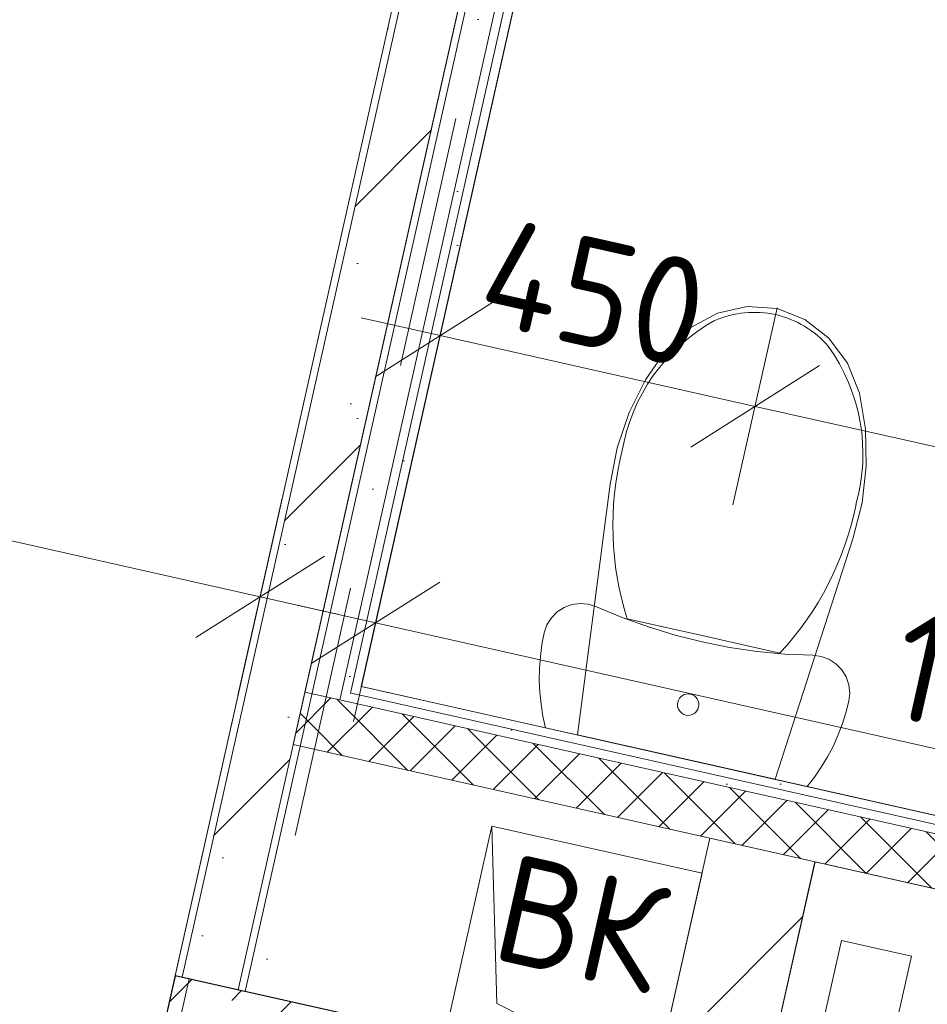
# Model space of a CAD drawing. Header units: millimetres. Extents: x -7145539 to -6664766, y 5874041 to 6141700.
# Tile 107 of 177: x -6936798 to -6935533, y 5897966 to 5899337. Entities that reach past the tile are written whole.
import ezdxf
from ezdxf.enums import TextEntityAlignment as Align

# ---------------------------------------------------------------- set-up
doc = ezdxf.new("R2010")
doc.units = ezdxf.units.MM
doc.header["$MEASUREMENT"] = 0
doc.linetypes.add('Штрихпунктирная', pattern=[670.277762, 352.777767, -176.388884, 0, -141.111112])
for name, color, linetype in [('S - квартира_помещение.АР', 7, 'Continuous'), ('АР-Мебель_Сантехника.АР', 7, 'Continuous'), ('АР-Стены_внутренние_пилоны.АР', 7, 'Continuous'), ('АР-Стены_Перегородки_100_.АР', 7, 'Continuous'), ('АР-Стены_Перегородки_шахты_.АР', 7, 'Continuous'), ('АР-Чертеж-Оси_Осевые размеры.АР', 7, 'Continuous'), ('АР-Чертеж-Размеры.АР', 7, 'Continuous'), ('ИОС-Шахты и отверстия.АР', 7, 'Continuous')]:
    doc.layers.add(name, color=color, linetype=linetype)
for name, color, linetype, lineweight in [('S - квартира_помещение.АР_Ном._пера__101', 252, 'Continuous', 0), ('АР-Мебель_Сантехника.АР_Ном._пера__101', 252, 'Continuous', 0), ('АР-Стены_внутренние_пилоны.АР_Ном._пера__1', 7, 'Continuous', 15), ('АР-Стены_Перегородки_100_.АР_Ном._пера__1', 7, 'Continuous', 15), ('АР-Стены_Перегородки_шахты_.АР_Ном._пера__1', 7, 'Continuous', 15), ('АР-Чертеж-Оси_Осевые размеры.АР_Ном._пера__120', 7, 'Continuous', 0), ('АР-Чертеж-Размеры.АР_Ном._пера__1', 7, 'Continuous', 0), ('ИОС-Шахты и отверстия.АР_Ном._пера__1', 7, 'Continuous', 0), ('Паспорта Зон Archicad_Ном._пера__1', 7, 'Continuous', 0)]:
    doc.layers.add(name, color=color, linetype=linetype, lineweight=lineweight)
doc.styles.add('РЎР“Р•РќР•Р\xa0Р\x98Р\xa0_РЎРўР\x98Р›Р¬_1', font='txt')
doc.styles.add('РЎР“Р•РќР•Р\xa0Р\x98Р\xa0_РЎРўР\x98Р›Р¬_2', font='GOTHIC.TTF')
doc.styles.add('РЎР“Р•РќР•Р\xa0Р\x98Р\xa0_РЎРўР\x98Р›Р¬_6', font='GOST_Common.ttf')
doc.styles.add('РЎР“Р•РќР•Р\xa0Р\x98Р\xa0_РЎРўР\x98Р›Р¬_7', font='txt')
doc.dimstyles.new('СГЕНЕРИР_СТИЛЬ__1', dxfattribs={"dimtxt": 150, "dimasz": 142.5, "dimexe": 0.18, "dimexo": 0.0625, "dimgap": 0, "dimtad": 1, "dimdec": 0, "dimzin": 0, "dimdsep": 46, "dimtxsty": 'РЎР“Р•РќР•Р\xa0Р\x98Р\xa0_РЎРўР\x98Р›Р¬_6', "dimblk": 'ARROWHEAD_6', "dimblk1": 'ARROWHEAD_6', "dimblk2": 'ARROWHEAD_6', "dimcen": 0.09, "dimse1": 1, "dimse2": 1, "dimclrd": 7, "dimclre": 7, "dimclrt": 7, "dimazin": 0, "dimtfac": 1, "dimtdec": 4, "dimtmove": 0, "dimatfit": 3, "dimfxl": 1, "dimtolj": 1, "dimtzin": 0, "dimarcsym": 0})
doc.dimstyles.new('СГЕНЕРИР_СТИЛЬ__2', dxfattribs={"dimtxt": 150, "dimasz": 142.5, "dimexe": 0.18, "dimexo": 0.0625, "dimgap": 0, "dimtad": 1, "dimdec": 0, "dimzin": 0, "dimdsep": 46, "dimtxsty": 'РЎР“Р•РќР•Р\xa0Р\x98Р\xa0_РЎРўР\x98Р›Р¬_6', "dimblk": 'ARROWHEAD_6', "dimblk1": 'ARROWHEAD_6', "dimblk2": 'ARROWHEAD_6', "dimcen": 0.09, "dimse1": 1, "dimse2": 1, "dimclrd": 7, "dimclre": 7, "dimclrt": 7, "dimazin": 0, "dimtfac": 1, "dimtdec": 4, "dimtmove": 2, "dimatfit": 3, "dimfxl": 1, "dimtolj": 1, "dimtzin": 0, "dimarcsym": 0})
pattern_1 = [(45, (-6321637.81, 6319297.94), (-111.369318, 111.369318), [0, -105, 0, -157.5]), (110, (-6321287.81, 6319297.94), (148.001588, 53.868173), [0, -77, 0, -133])]
pattern_2 = [(0, (-6321637.814, 6318947.94), (0, 75), [0, -75])]
pattern_3 = [(45, (-6321637.814, 6318947.94), (-35.355339, 35.355339), []), (135, (-6321637.814, 6318947.94), (35.355339, 35.355339), [])]
pattern_4 = [(45, (-6321637.81, 6318947.94), (-84.852814, 84.852814), []), (45, (-6321680.24, 6318990.37), (-84.852814, 84.852814), [90, -30, 0, -30])]

# ---------------------------------------------------------------- blocks, each defined once
blk = doc.blocks.new('Жилая комната №2_2_33_1', base_point=(-6938241.6, 5901599.4))
at = {"layer": 'S - квартира_помещение.АР_Ном._пера__101', "color": 252, "linetype": 'Continuous', "lineweight": 0, "flags": 128}
blk.add_lwpolyline([(-6935650.1, 5902152.8), (-6938869.8, 5902875.9), (-6939972, 5897968.6), (-6936752.3, 5897245.4)], close=True, dxfattribs=at)
at = {"layer": 'Паспорта Зон Archicad_Ном._пера__1', "color": 7, "lineweight": 0, "style": 'РЎР“Р•РќР•Р\xa0Р\x98Р\xa0_РЎРўР\x98Р›Р¬_1'}
blk.add_attdef('ROOM_NUMBER', text='', height=250, rotation=347.3411, dxfattribs=at).set_placement((-6937670.1, 5900870.7), align=Align.MIDDLE_CENTER)
blk = doc.blocks.new('С_у_4_44_1', base_point=(-6937377.3, 5897592.1))
at = {"layer": 'S - квартира_помещение.АР_Ном._пера__101', "color": 252, "linetype": 'Continuous', "lineweight": 0, "flags": 128}
blk.add_lwpolyline([(-6934482.7, 5897996), (-6933956.6, 5900338.2), (-6935795.8, 5900751.3), (-6936321.9, 5898409.1), (-6935706.9, 5898271), (-6935706.9, 5898271)], close=True, dxfattribs=at)
at = {"layer": 'Паспорта Зон Archicad_Ном._пера__1', "color": 7, "lineweight": 0, "style": 'РЎР“Р•РќР•Р\xa0Р\x98Р\xa0_РЎРўР\x98Р›Р¬_1'}
blk.add_attdef('ROOM_NUMBER', text='', height=250, rotation=347.3411, dxfattribs=at).set_placement((-6935311.1, 5900247.5), align=Align.MIDDLE_CENTER)
blk = doc.blocks.new('Унитаз 23[154]_1', base_point=(-6935883, 5898310.6))
at = {"layer": 'АР-Мебель_Сантехника.АР_Ном._пера__101', "color": 252, "linetype": 'Continuous', "lineweight": 0}
for p, q in [((-6935845.1, 5898479.4), (-6935951.4, 5898503.3)), ((-6935738.8, 5898455.5), (-6935845.1, 5898479.4))]:
    blk.add_line(p, q, dxfattribs=at)
at = {"layer": 'АР-Мебель_Сантехника.АР_Ном._пера__101', "color": 252, "linetype": 'Continuous', "lineweight": 0, "flags": 128}
for points in [[(-6935949, 5898790.1), (-6935926, 5898835.9), (-6935897.1, 5898877.6), (-6935864, 5898908.2), (-6935825.5, 5898928.8), (-6935784.2, 5898937.9), (-6935742.8, 5898935), (-6935704.1, 5898920), (-6935670.7, 5898894), (-6935644.7, 5898859), (-6935627.8, 5898817.1), (-6935619.6, 5898767.1), (-6935618.4, 5898715.8), (-6935624.3, 5898664.5), (-6935637.1, 5898614.5), (-6935745.5, 5898279.7), (-6936020.6, 5898341.5), (-6935975.4, 5898690.4), (-6935965.6, 5898741.2)], [(-6936065.3, 5898351.5), (-6936068.9, 5898367.8), (-6936071.6, 5898384.2), (-6936073.3, 5898400.8), (-6936074, 5898417.4), (-6936073.7, 5898434.1), (-6936072.5, 5898450.7), (-6936070.3, 5898467.2), (-6936067.1, 5898483.6), (-6936063.3, 5898494.6), (-6936057.2, 5898504.4), (-6936049.1, 5898512.7), (-6936039.4, 5898519), (-6936028.5, 5898523.1), (-6936017, 5898524.6), (-6936005.4, 5898523.6), (-6935994.3, 5898520), (-6935958.5, 5898505), (-6935921.9, 5898491.8), (-6935884.7, 5898480.5), (-6935847, 5898471), (-6935808.9, 5898463.4), (-6935770.4, 5898457.8), (-6935731.7, 5898454.1), (-6935692.9, 5898452.3), (-6935681.4, 5898450.8), (-6935670.5, 5898446.8), (-6935660.7, 5898440.5), (-6935652.6, 5898432.2), (-6935646.5, 5898422.3), (-6935642.7, 5898411.3), (-6935641.4, 5898399.8), (-6935642.7, 5898388.3), (-6935646.8, 5898372.1), (-6935651.9, 5898356.2), (-6935657.9, 5898340.7), (-6935664.7, 5898325.5), (-6935672.5, 5898310.8), (-6935681.1, 5898296.5), (-6935690.6, 5898282.8), (-6935700.8, 5898269.6)]]:
    blk.add_lwpolyline(points, close=True, dxfattribs=at)
at = {"layer": 'АР-Мебель_Сантехника.АР_Ном._пера__101', "color": 252, "linetype": 'Continuous', "lineweight": 0}
for centre, major_axis, start_param, end_param in [((-6935774.3, 5898791.2), (30.4, 135.2), 0.005861, 0.632505), ((-6935775.8, 5898791.5), (30.4, 135.2), 5.650681, 6.277324), ((-6935705.4, 5898693.3), (56.3, 250.8), 0.725939, 1.626528), ((-6935880, 5898732.5), (56.3, 250.8), 4.656662, 5.55725), ((-6935546.2, 5898632.5), (93.2, 415.2), 1.547181, 2.100201), ((-6936049.8, 5898745.6), (93.2, 415.2), 4.182987, 4.736007)]:
    blk.add_ellipse(centre, major_axis=major_axis, ratio=0.999377, start_param=start_param, end_param=end_param, dxfattribs=at)
blk.add_ellipse((-6935866.6, 5898383.7), major_axis=(-14.6, 3.3), ratio=0.999724, dxfattribs=at)
blk = doc.blocks.new('Стена_243_1', base_point=(-6935620.6, 5902238.4))
at = {"layer": 'АР-Стены_Перегородки_100_.АР', "linetype": 'Continuous', "lineweight": 0, "true_color": 0x000000}
h = blk.add_hatch(dxfattribs=at)
h.set_pattern_fill('ШТУКАТУРКА__ГИПС_01_0001', color=18, style=0, pattern_type=2)
h.set_pattern_definition(pattern_1)
h.paths.add_polyline_path([(-6936581.4, 5898006.3), (-6936571.7, 5898004.1), (-6935902.2, 5900984.7), (-6935911.9, 5900986.9)])
h = blk.add_hatch(dxfattribs=at)
h.set_pattern_fill('БУТ__50__0001', color=18, style=0, pattern_type=2)
h.set_pattern_definition([(45, (-6321637.81, 6318947.94), (-169.70563, 169.70563), []), (90, (-6321807.52, 6319117.65), (-216, 0), [0, -144, 0, -216]), (155, (-6321637.81, 6319287.35), (91.285545, 195.76248), [0, -105.6, 0, -182.4])])
h.paths.add_polyline_path([(-6935944.8, 5900795), (-6936571.7, 5898004.1), (-6936493.6, 5897986.5), (-6935866.7, 5900777.5)])
h = blk.add_hatch(dxfattribs=at)
h.set_pattern_fill('ШТУКАТУРКА__ГИПС_01_0001', color=18, style=0, pattern_type=2)
h.set_pattern_definition(pattern_1)
h.paths.add_polyline_path([(-6935868.9, 5900767.7), (-6936493.6, 5897986.5), (-6936483.8, 5897984.3), (-6935859.2, 5900765.5)])
at = {"layer": 'АР-Стены_Перегородки_100_.АР_Ном._пера__1', "color": 7, "linetype": 'Continuous', "lineweight": 15}
for p, q in [((-6935944.8, 5900795), (-6936571.7, 5898004.1)), ((-6936493.6, 5897986.5), (-6935866.7, 5900777.5))]:
    blk.add_line(p, q, dxfattribs=at)
at = {"layer": 'АР-Стены_Перегородки_100_.АР_Ном._пера__1', "color": 7, "linetype": 'Continuous', "lineweight": 0, "flags": 128}
for points in [[(-6935911.9, 5900986.9), (-6936581.4, 5898006.3)], [(-6936483.8, 5897984.3), (-6935859.2, 5900765.5)], [(-6936581.4, 5898006.3), (-6936571.7, 5898004.1)], [(-6936493.6, 5897986.5), (-6936483.8, 5897984.3)]]:
    blk.add_lwpolyline(points, dxfattribs=at)
at = {"layer": 'АР-Стены_Перегородки_100_.АР_Ном._пера__1', "color": 7, "linetype": 'Continuous', "lineweight": 15, "flags": 128}
blk.add_lwpolyline([(-6936571.7, 5898004.1), (-6936493.6, 5897986.5)], dxfattribs=at)
blk = doc.blocks.new('Стена_280_1', base_point=(-6934423.2, 5897918.6))
at = {"layer": 'АР-Стены_Перегородки_шахты_.АР', "linetype": 'Continuous', "lineweight": 0, "true_color": 0x000000}
h = blk.add_hatch(dxfattribs=at)
h.set_pattern_fill('ШТУКАТУРКА__ГИПС_03_0001', color=18, style=0, pattern_type=2)
h.set_pattern_definition(pattern_2)
h.paths.add_polyline_path([(-6936349, 5898402.4), (-6936351.7, 5898390.2), (-6936345.6, 5898388.8), (-6936337.7, 5898395.6), (-6936336.8, 5898399.7)])
h = blk.add_hatch(dxfattribs=at)
h.set_pattern_fill('ШТУКАТУРКА__ГИПС_03_0001', color=18, style=0, pattern_type=2)
h.set_pattern_definition(pattern_2)
h.paths.add_polyline_path([(-6936336.8, 5898399.7), (-6936333.7, 5898399), (-6936321.8, 5898409.1), (-6936334, 5898411.9)])
h = blk.add_hatch(dxfattribs=at)
h.set_pattern_fill('ШТУКАТУРКА__ГИПС_03_0001', color=18, style=0, pattern_type=2)
h.set_pattern_definition(pattern_2)
h.paths.add_polyline_path([(-6936321.8, 5898409.1), (-6936333.7, 5898399), (-6936324.6, 5898396.9)])
h = blk.add_hatch(dxfattribs=at)
h.set_pattern_fill('ШТУКАТУРКА__ГИПС_03_0001', color=18, style=0, pattern_type=2)
h.set_pattern_definition(pattern_2)
h.paths.add_polyline_path([(-6936324.6, 5898396.9), (-6934485.4, 5897983.9), (-6934482.6, 5897996), (-6936321.8, 5898409.1)])
h = blk.add_hatch(dxfattribs=at)
h.set_pattern_fill('УТЕПЛИТЕЛЬ_0001', color=18, style=0, pattern_type=2)
h.set_pattern_definition(pattern_3)
h.paths.add_polyline_path([(-6936416.9, 5898328), (-6936353.5, 5898382.1), (-6936351.7, 5898390.2), (-6936400.5, 5898401.2)])
h = blk.add_hatch(dxfattribs=at)
h.set_pattern_fill('УТЕПЛИТЕЛЬ_0001', color=18, style=0, pattern_type=2)
h.set_pattern_definition(pattern_3)
h.paths.add_polyline_path([(-6934469.8, 5897967.5), (-6936345.6, 5898388.8), (-6936416.9, 5898328), (-6934431.4, 5897882)])
h = blk.add_hatch(dxfattribs=at)
h.set_pattern_fill('УТЕПЛИТЕЛЬ_0001', color=18, style=0, pattern_type=2)
h.set_pattern_definition(pattern_3)
h.paths.add_polyline_path([(-6936351.7, 5898390.2), (-6936353.5, 5898382.1), (-6936345.6, 5898388.8)])
h = blk.add_hatch(dxfattribs=at)
h.set_pattern_fill('ШТУКАТУРКА__ГИПС_03_0001', color=18, style=0, pattern_type=2)
h.set_pattern_definition(pattern_2)
h.paths.add_polyline_path([(-6936337.7, 5898395.6), (-6936345.6, 5898388.8), (-6936339.5, 5898387.5)])
h = blk.add_hatch(dxfattribs=at)
h.set_pattern_fill('ШТУКАТУРКА__ГИПС_03_0001', color=18, style=0, pattern_type=2)
h.set_pattern_definition(pattern_2)
h.paths.add_polyline_path([(-6936339.5, 5898387.5), (-6934475.9, 5897968.9), (-6934474.1, 5897977), (-6934476.2, 5897981.8), (-6936333.7, 5898399), (-6936337.7, 5898395.6)])
h = blk.add_hatch(dxfattribs=at)
h.set_pattern_fill('ШТУКАТУРКА__ГИПС_03_0001', color=18, style=0, pattern_type=2)
h.set_pattern_definition(pattern_2)
h.paths.add_polyline_path([(-6936336.8, 5898399.7), (-6936337.7, 5898395.6), (-6936333.7, 5898399)])
at = {"layer": 'АР-Стены_Перегородки_шахты_.АР_Ном._пера__1', "color": 7, "linetype": 'Continuous', "lineweight": 0}
for p, q in [((-6936349, 5898402.4), (-6936351.7, 5898390.2)), ((-6936336.8, 5898399.7), (-6936333.7, 5898399)), ((-6934476.2, 5897981.8), (-6936333.7, 5898399))]:
    blk.add_line(p, q, dxfattribs=at)
at = {"layer": 'АР-Стены_Перегородки_шахты_.АР_Ном._пера__1', "color": 7, "linetype": 'Continuous', "lineweight": 15}
for p, q in [((-6936400.5, 5898401.2), (-6936351.7, 5898390.2)), ((-6936351.7, 5898390.2), (-6936345.6, 5898388.8)), ((-6934475.9, 5897968.9), (-6936345.6, 5898388.8))]:
    blk.add_line(p, q, dxfattribs=at)
at = {"layer": 'АР-Стены_Перегородки_шахты_.АР_Ном._пера__1', "color": 7, "linetype": 'Continuous', "lineweight": 0, "flags": 128}
blk.add_lwpolyline([(-6934482.6, 5897996), (-6936321.8, 5898409.1)], dxfattribs=at)
at = {"layer": 'АР-Стены_Перегородки_шахты_.АР_Ном._пера__1', "color": 7, "linetype": 'Continuous', "lineweight": 15, "flags": 128}
for points in [[(-6936416.9, 5898328), (-6936400.5, 5898401.2)], [(-6936416.9, 5898328), (-6934431.4, 5897882)]]:
    blk.add_lwpolyline(points, dxfattribs=at)
blk = doc.blocks.new('Стена_293_1', base_point=(-6936408.7, 5898364.6))
at = {"layer": 'АР-Стены_Перегородки_шахты_.АР', "linetype": 'Continuous', "lineweight": 0, "true_color": 0x000000}
h = blk.add_hatch(dxfattribs=at)
h.set_pattern_fill('ШТУКАТУРКА__ГИПС_03_0001', color=18, style=0, pattern_type=2)
h.set_pattern_definition(pattern_2)
h.paths.add_polyline_path([(-6936336.8, 5898399.7), (-6935808, 5900754), (-6935820.2, 5900756.8), (-6936349, 5898402.4)])
h = blk.add_hatch(dxfattribs=at)
h.set_pattern_fill('ШТУКАТУРКА__ГИПС_03_0001', color=18, style=0, pattern_type=2)
h.set_pattern_definition(pattern_2)
h.paths.add_polyline_path([(-6936321.8, 5898409.1), (-6935795.8, 5900751.3), (-6935808, 5900754), (-6936334, 5898411.9)])
at = {"layer": 'АР-Стены_Перегородки_шахты_.АР_Ном._пера__1', "color": 7, "linetype": 'Continuous', "lineweight": 0}
for p, q in [((-6936349, 5898402.4), (-6935820.2, 5900756.8)), ((-6936336.8, 5898399.7), (-6935808, 5900754)), ((-6936349, 5898402.4), (-6936351.7, 5898390.2))]:
    blk.add_line(p, q, dxfattribs=at)
at = {"layer": 'АР-Стены_Перегородки_шахты_.АР_Ном._пера__1', "color": 7, "linetype": 'Continuous', "lineweight": 15}
blk.add_line((-6936400.5, 5898401.2), (-6936351.7, 5898390.2), dxfattribs=at)
at = {"layer": 'АР-Стены_Перегородки_шахты_.АР_Ном._пера__1', "color": 7, "linetype": 'Continuous', "lineweight": 0, "flags": 128}
for points in [[(-6935869, 5900767.7), (-6936400.5, 5898401.2)], [(-6936321.8, 5898409.1), (-6935795.8, 5900751.3)]]:
    blk.add_lwpolyline(points, dxfattribs=at)
blk = doc.blocks.new('Стена_315_1', base_point=(-6935863.9, 5897732.4))
at = {"layer": 'АР-Стены_внутренние_пилоны.АР', "linetype": 'Continuous', "lineweight": 0, "true_color": 0x000000}
h = blk.add_hatch(dxfattribs=at)
h.set_pattern_fill('БЛОКИ_БЕТОННЫЕ_ЭФФЕКТИВН_78', color=18, style=0, pattern_type=2)
h.set_pattern_definition([(45, (-6321637.81, 6318947.94), (-127.279217, 127.279217), [])])
h.paths.add_polyline_path([(-6935766.6, 5897823.3), (-6935689.9, 5898164.7), (-6935836.3, 5898197.6), (-6935913, 5897856.1)])
at = {"layer": 'АР-Стены_внутренние_пилоны.АР_Ном._пера__1', "color": 7, "linetype": 'Continuous', "lineweight": 15, "flags": 128}
for points in [[(-6935836.3, 5898197.6), (-6935913, 5897856.1)], [(-6935689.9, 5898164.7), (-6935836.3, 5898197.6)], [(-6935766.6, 5897823.3), (-6935689.9, 5898164.7)], [(-6935913, 5897856.1), (-6935766.6, 5897823.3)]]:
    blk.add_lwpolyline(points, dxfattribs=at)
blk = doc.blocks.new('Стена_330_1', base_point=(-6936610.1, 5897787.2))
at = {"layer": 'АР-Стены_внутренние_пилоны.АР', "linetype": 'Continuous', "lineweight": 0, "true_color": 0x000000}
h = blk.add_hatch(dxfattribs=at)
h.set_pattern_fill('ШТУКАТУРКА__ГИПС_01_0001', color=18, style=0, pattern_type=2)
h.set_pattern_definition(pattern_1)
h.paths.add_polyline_path([(-6936610.1, 5897787.2), (-6936561.9, 5898001.9), (-6936581.4, 5898006.3), (-6936629.6, 5897791.6)])
at = {"layer": 'АР-Стены_внутренние_пилоны.АР_Ном._пера__1', "color": 7, "linetype": 'Continuous', "lineweight": 15, "flags": 128}
blk.add_lwpolyline([(-6936581.4, 5898006.3), (-6936629.6, 5897791.6)], dxfattribs=at)
at = {"layer": 'АР-Стены_внутренние_пилоны.АР_Ном._пера__1', "color": 7, "linetype": 'Continuous', "lineweight": 0, "flags": 128}
for points in [[(-6936561.9, 5898001.9), (-6936581.4, 5898006.3)], [(-6936610.1, 5897787.2), (-6936561.9, 5898001.9)], [(-6936610.1, 5897787.2), (-6936629.6, 5897791.6)]]:
    blk.add_lwpolyline(points, dxfattribs=at)
blk = doc.blocks.new('Стандартный Маркер Сетки[173]_1', base_point=(-6934208.1, 5908024.5))
at = {"layer": 'АР-Чертеж-Оси_Осевые размеры.АР_Ном._пера__120', "color": 7, "linetype": 'Штрихпунктирная', "lineweight": 0}
blk.add_line((-6934427.2, 5907048.8), (-6938989.7, 5886734.4), dxfattribs=at)
at = {"layer": 'АР-Чертеж-Оси_Осевые размеры.АР_Ном._пера__120', "color": 7, "lineweight": 0, "style": 'РЎР“Р•РќР•Р\xa0Р\x98Р\xa0_РЎРўР\x98Р›Р¬_2'}
blk.add_attdef('AC_MarkerText_1', text='', height=350, rotation=347.3417, dxfattribs=at).set_placement((-6939248.5, 5885451.9), align=Align.TOP_CENTER)
blk = doc.blocks.new('Стандартный Маркер Сетки[190]_1', base_point=(-6934208.1, 5908024.5))
at = {"layer": 'АР-Чертеж-Оси_Осевые размеры.АР_Ном._пера__120', "color": 7, "linetype": 'Штрихпунктирная', "lineweight": 0}
blk.add_line((-6934427.2, 5907048.8), (-6938989.7, 5886734.4), dxfattribs=at)
at = {"layer": 'АР-Чертеж-Оси_Осевые размеры.АР_Ном._пера__120', "color": 7, "lineweight": 0, "style": 'РЎР“Р•РќР•Р\xa0Р\x98Р\xa0_РЎРўР\x98Р›Р¬_2'}
blk.add_attdef('AC_MarkerText_1', text='', height=350, rotation=347.3417, dxfattribs=at).set_placement((-6939248.5, 5885451.9), align=Align.TOP_CENTER)
blk = doc.blocks.new('*D1312', base_point=(-6321637.8, 6318947.9))
at = {"layer": 'АР-Чертеж-Размеры.АР_Ном._пера__1', "color": 7, "linetype": 'Continuous', "lineweight": 0, "transparency": 16777216}
for p, q in [((-6935742.6, 5898936), (-6935804.2, 5898661.6)), ((-6935773.4, 5898798.8), (-6936212.2, 5898897.4)), ((-6935863, 5898742.1), (-6935683.8, 5898855.6)), ((-6934373, 5898484.3), (-6935773.4, 5898798.8)), ((-6934342.1, 5898621.5), (-6934403.8, 5898347.1)), ((-6934462.6, 5898427.6), (-6934283.4, 5898541.1)), ((-6934263.2, 5898459.7), (-6934373, 5898484.3))]:
    blk.add_line(p, q, dxfattribs=at)
at = {"layer": 'АР-Чертеж-Размеры.АР_Ном._пера__1', "color": 7, "lineweight": 0, "transparency": 16777216, "insert": (-6935263.2, 5898713.5), "char_height": 150, "attachment_point": 7, "rotation": 347.3426, "style": 'РЎР“Р•РќР•Р\xa0Р\x98Р\xa0_РЎРўР\x98Р›Р¬_6'}
blk.add_mtext('\\A1;{\\pql;\\fGOST Common|b0|i0|c204|p0;\\W1.000000;1\xa0435}', dxfattribs=at)
blk = doc.blocks.new('ARROWHEAD_6')
at = {"color": 0, "linetype": 'Continuous', "lineweight": 0}
for p, q in [((-0.5, -0.5), (0.5, 0.5)), ((0, 0), (-1, 0))]:
    blk.add_line(p, q, dxfattribs=at)
blk = doc.blocks.new('*D1313', base_point=(-6321637.8, 6318947.9))
at = {"layer": 'АР-Чертеж-Размеры.АР_Ном._пера__1', "color": 7, "linetype": 'Continuous', "lineweight": 0, "transparency": 16777216}
for p, q in [((-6936181.4, 5899034.6), (-6936243, 5898760.2)), ((-6936122.6, 5898954.1), (-6936301.8, 5898840.6)), ((-6935742.6, 5898936), (-6935804.2, 5898661.6)), ((-6936212.2, 5898897.4), (-6936321.9, 5898922)), ((-6935773.4, 5898798.8), (-6936212.2, 5898897.4)), ((-6935863, 5898742.1), (-6935683.8, 5898855.6))]:
    blk.add_line(p, q, dxfattribs=at)
at = {"layer": 'АР-Чертеж-Размеры.АР_Ном._пера__1', "color": 7, "lineweight": 0, "transparency": 16777216, "insert": (-6936165.7, 5898917.7), "char_height": 150, "attachment_point": 7, "rotation": 347.3426, "style": 'РЎР“Р•РќР•Р\xa0Р\x98Р\xa0_РЎРўР\x98Р›Р¬_6'}
blk.add_mtext('\\A1;{\\pql;\\fGOST Common|b0|i0|c204|p0;\\W1.000000;450}', dxfattribs=at)
blk = doc.blocks.new('*D1325', base_point=(-6321637.8, 6318947.9))
at = {"layer": 'АР-Чертеж-Размеры.АР_Ном._пера__1', "color": 7, "linetype": 'Continuous', "lineweight": 0, "transparency": 16777216}
for p, q in [((-6934797.5, 5900642.4), (-6934822.2, 5900532.6)), ((-6934765.4, 5900443), (-6934878.9, 5900622.2)), ((-6934959.4, 5900563.4), (-6934685, 5900501.8)), ((-6934822.2, 5900532.6), (-6935348.2, 5898190.5)), ((-6935405, 5898280.1), (-6935291.5, 5898100.8)), ((-6935485.5, 5898221.3), (-6935211, 5898159.6)), ((-6935348.2, 5898190.5), (-6935372.9, 5898080.7))]:
    blk.add_line(p, q, dxfattribs=at)
at = {"layer": 'АР-Чертеж-Размеры.АР_Ном._пера__1', "color": 7, "lineweight": 0, "transparency": 16777216, "insert": (-6935168.4, 5899128), "char_height": 150, "attachment_point": 7, "rotation": 77.3411, "style": 'РЎР“Р•РќР•Р\xa0Р\x98Р\xa0_РЎРўР\x98Р›Р¬_6'}
blk.add_mtext('\\A1;{\\pql;\\fGOST Common|b0|i0|c204|p0;\\W1.000000;2\xa0400}', dxfattribs=at)
blk = doc.blocks.new('Стена_383_1', base_point=(-6936488.4, 5897872.6))
at = {"layer": 'АР-Стены_внутренние_пилоны.АР', "linetype": 'Continuous', "lineweight": 0, "true_color": 0x000000}
h = blk.add_hatch(dxfattribs=at)
h.set_pattern_fill('ЖЕЛЕЗОБЕТОН__PROJECT__0001', color=18, style=0, pattern_type=2)
h.set_pattern_definition(pattern_4)
h.paths.add_polyline_path([(-6936581.4, 5898006.3), (-6936625.2, 5897811.1), (-6936605.7, 5897806.7), (-6936565.9, 5897984)])
h = blk.add_hatch(dxfattribs=at)
h.set_pattern_fill('ЖЕЛЕЗОБЕТОН__PROJECT__0001', color=18, style=0, pattern_type=2)
h.set_pattern_definition(pattern_4)
h.paths.add_polyline_path([(-6934508.1, 5897540.6), (-6936581.4, 5898006.3), (-6936412.4, 5897763.3), (-6934356.8, 5897301.6)])
h = blk.add_hatch(dxfattribs=at)
h.set_pattern_fill('ЖЕЛЕЗОБЕТОН__PROJECT__0001', color=18, style=0, pattern_type=2)
h.set_pattern_definition(pattern_4)
h.paths.add_polyline_path([(-6936412.4, 5897763.3), (-6936565.9, 5897984), (-6936605.7, 5897806.7)])
at = {"layer": 'АР-Стены_внутренние_пилоны.АР_Ном._пера__1', "color": 7, "linetype": 'Continuous', "lineweight": 30, "flags": 128}
for points in [[(-6936581.4, 5898006.3), (-6936625.2, 5897811.1)], [(-6934508.1, 5897540.6), (-6936581.4, 5898006.3)]]:
    blk.add_lwpolyline(points, dxfattribs=at)
blk = doc.blocks.new('Символ Проема в Полу 21[205]_1', base_point=(-6936139.9, 5898214.6))
at = {"layer": 'ИОС-Шахты и отверстия.АР_Ном._пера__1', "color": 7, "linetype": 'Continuous', "lineweight": 0, "flags": 128}
for points in [[(-6936139.9, 5898214.6), (-6936205.7, 5897921.9), (-6935913, 5897856.1), (-6936133.3, 5897967.7)], [(-6936133.3, 5897967.7), (-6935913, 5897856.1), (-6935847.2, 5898148.8), (-6936139.9, 5898214.6)]]:
    blk.add_lwpolyline(points, close=True, dxfattribs=at)
blk = doc.blocks.new('*D1439', base_point=(-6321637.8, 6318947.9))
at = {"layer": 'АР-Чертеж-Размеры.АР_Ном._пера__1', "color": 7, "linetype": 'Continuous', "lineweight": 0, "transparency": 16777216}
for p, q in [((-6939713.4, 5899119.7), (-6939651.8, 5899394.1)), ((-6939593, 5899313.6), (-6939772.2, 5899200.1)), ((-6939792.4, 5899281.5), (-6939682.6, 5899256.9)), ((-6939682.6, 5899256.9), (-6936462.9, 5898533.7)), ((-6936493.8, 5898396.5), (-6936432.1, 5898670.9)), ((-6936552.6, 5898477), (-6936373.3, 5898590.4)), ((-6936462.9, 5898533.7), (-6936353.2, 5898509))]:
    blk.add_line(p, q, dxfattribs=at)
at = {"layer": 'АР-Чертеж-Размеры.АР_Ном._пера__1', "color": 7, "lineweight": 0, "transparency": 16777216, "insert": (-6938298.9, 5898976.8), "char_height": 150, "attachment_point": 7, "rotation": 347.3411, "style": 'РЎР“Р•РќР•Р\xa0Р\x98Р\xa0_РЎРўР\x98Р›Р¬_6'}
blk.add_mtext('\\A1;{\\pql;\\fGOST Common|b0|i0|c204|p0;\\W1.000000;3\xa0300}', dxfattribs=at)
blk = doc.blocks.new('*D1462', base_point=(-6321637.8, 6318947.9))
at = {"layer": 'АР-Чертеж-Размеры.АР_Ном._пера__1', "color": 7, "linetype": 'Continuous', "lineweight": 0, "transparency": 16777216}
for p, q in [((-6936332.8, 5898360.3), (-6936271.2, 5898634.7)), ((-6936212.4, 5898554.3), (-6936391.6, 5898440.8)), ((-6936411.8, 5898522.2), (-6936302, 5898497.5)), ((-6936302, 5898497.5), (-6934462.8, 5898084.4)), ((-6934493.6, 5897947.2), (-6934432, 5898221.7)), ((-6934552.4, 5898027.7), (-6934373.2, 5898141.2)), ((-6934462.8, 5898084.4), (-6934353, 5898059.8))]:
    blk.add_line(p, q, dxfattribs=at)
at = {"layer": 'АР-Чертеж-Размеры.АР_Ном._пера__1', "color": 7, "lineweight": 0, "transparency": 16777216, "insert": (-6935593.7, 5898369.2), "char_height": 150, "attachment_point": 7, "rotation": 347.3411, "style": 'РЎР“Р•РќР•Р\xa0Р\x98Р\xa0_РЎРўР\x98Р›Р¬_6'}
blk.add_mtext('\\A1;{\\pql;\\fGOST Common|b0|i0|c204|p0;\\W1.000000;1\xa0885}', dxfattribs=at)

msp = doc.modelspace()

# ---------------------------------------------------------------- linework, layer by layer
at = {"layer": 'S - квартира_помещение.АР', "color": 254, "linetype": 'Continuous', "lineweight": 0, "true_color": 0xffe1c4, "flags": 128}
msp.add_lwpolyline([(-6935650.1, 5902152.8), (-6938869.8, 5902875.9), (-6939972, 5897968.6), (-6936752.3, 5897245.4)], close=True, dxfattribs=at)
at = {"layer": 'S - квартира_помещение.АР', "color": 254, "linetype": 'Continuous', "lineweight": 0, "true_color": 0xd8d8d8, "flags": 128}
msp.add_lwpolyline([(-6934482.7, 5897996), (-6933956.6, 5900338.2), (-6935795.8, 5900751.3), (-6936321.9, 5898409.1), (-6935706.9, 5898271), (-6935706.9, 5898271)], close=True, dxfattribs=at)
at = {"layer": 'ИОС-Шахты и отверстия.АР_Ном._пера__1', "color": 7, "linetype": 'Continuous', "lineweight": 0}
for points in [[(-6935690, 5898164.7), (-6934723.8, 5897947.7), (-6934800.5, 5897606.3), (-6935766.6, 5897823.2)], [(-6935653, 5898055.2), (-6935555.4, 5898033.3), (-6935588.3, 5897887), (-6935685.9, 5897908.9)]]:
    msp.add_lwpolyline(points, close=True, dxfattribs=at)

# ---------------------------------------------------------------- block references
at = {"layer": 'S - квартира_помещение.АР', "color": 7, "linetype": 'Continuous', "lineweight": 0}
for name, p in [('Жилая комната №2_2_33_1', (-6938241.6, 5901599.4)), ('С_у_4_44_1', (-6937377.3, 5897592.1))]:
    msp.add_blockref(name, p, dxfattribs=at)
at = {"layer": 'АР-Мебель_Сантехника.АР', "color": 252, "linetype": 'Continuous', "lineweight": 0}
msp.add_blockref('Унитаз 23[154]_1', (-6935883, 5898310.6), dxfattribs=at)
at = {"layer": 'АР-Стены_внутренние_пилоны.АР', "color": 7, "lineweight": 0}
for name, p in [('Стена_315_1', (-6935863.9, 5897732.4)), ('Стена_330_1', (-6936610.1, 5897787.2)), ('Стена_383_1', (-6936488.4, 5897872.6))]:
    msp.add_blockref(name, p, dxfattribs=at)
at = {"layer": 'АР-Стены_Перегородки_100_.АР', "color": 7, "lineweight": 0}
msp.add_blockref('Стена_243_1', (-6935620.6, 5902238.4), dxfattribs=at)
at = {"layer": 'АР-Стены_Перегородки_шахты_.АР', "color": 7, "lineweight": 0}
for name, p in [('Стена_293_1', (-6936408.7, 5898364.6)), ('Стена_280_1', (-6934423.2, 5897918.6))]:
    msp.add_blockref(name, p, dxfattribs=at)
at = {"layer": 'АР-Чертеж-Оси_Осевые размеры.АР', "color": 8, "linetype": 'Continuous', "lineweight": 15}
for name in ['Стандартный Маркер Сетки[173]_1', 'Стандартный Маркер Сетки[190]_1']:
    msp.add_blockref(name, (-6934208.1, 5908024.5), dxfattribs=at)
at = {"layer": 'ИОС-Шахты и отверстия.АР', "color": 7, "linetype": 'Continuous', "lineweight": 0}
msp.add_blockref('Символ Проема в Полу 21[205]_1', (-6936139.9, 5898214.6), dxfattribs=at)

# ---------------------------------------------------------------- texts
at = {"layer": 'ИОС-Шахты и отверстия.АР_Ном._пера__1', "color": 7, "linetype": 'Continuous', "lineweight": 0, "insert": (-6936016.6, 5898079.1), "char_height": 150, "attachment_point": 5, "rotation": 347.3437, "style": 'РЎР“Р•РќР•Р\xa0Р\x98Р\xa0_РЎРўР\x98Р›Р¬_7'}
msp.add_mtext('\\A1;{\\pqc;\\fGOST Common|b1|i0|c204|p0;\\W1.000000;ВК}', dxfattribs=at)

# ---------------------------------------------------------------- dimensions: what is measured, and where the dimension line sits
at = {"layer": 'АР-Чертеж-Размеры.АР', "color": 7, "linetype": 'Continuous', "lineweight": 0}
for base, p1, p2, angle, dimstyle, picture, middle, turn in [((-6936462.9, 5898533.7), (-6939268.5, 5901100.5), (-6936105.9, 5900123.4), 347.3411, 'СГЕНЕРИР_СТИЛЬ__1', '*D1439', (-6938031.4, 5898993.6), 347.3411), ((-6935348.2, 5898190.5), (-6934915.2, 5900553.5), (-6935348.2, 5898190.5), 257.3411, 'СГЕНЕРИР_СТИЛЬ__1', '*D1325', (-6935185.2, 5899395.5), 77.3411), ((-6934462.8, 5898084.4), (-6936065.7, 5899549.7), (-6934462.8, 5898084.4), 347.3411, 'СГЕНЕРИР_СТИЛЬ__1', '*D1462', (-6935326.2, 5898386), 347.3411), ((-6935773.4, 5898798.8), (-6934216.6, 5899180.5), (-6935742.8, 5898935), 167.3426, 'СГЕНЕРИР_СТИЛЬ__2', '*D1312', (-6934995.7, 5898730.3), 347.3426), ((-6936212.2, 5898897.4), (-6935742.8, 5898935), (-6936321.8, 5898409.1), 167.3426, 'СГЕНЕРИР_СТИЛЬ__2', '*D1313', (-6935982.2, 5898953.3), 347.3426)]:
    dim = msp.add_linear_dim(base=base, p1=p1, p2=p2, angle=angle, dimstyle=dimstyle, dxfattribs=at)
    dim.commit()
    dim.dimension.update_dxf_attribs({"geometry": picture, "text_midpoint": middle, "dimtype": 160, "text_rotation": turn})

doc.saveas('drawing.dxf')
